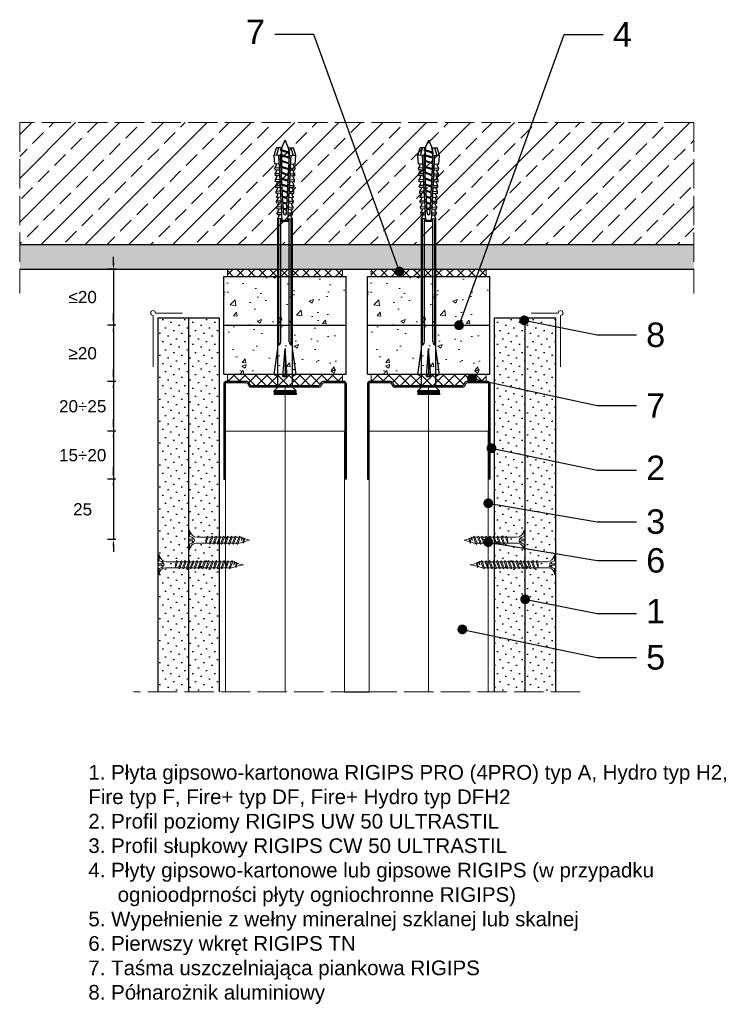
# Model space of a CAD drawing. Header units: millimetres. Extents: x 2139 to 3389, y 705 to 1108.
# Tile 1 of 3: x 2139 to 2430, y 705 to 1108. Entities that reach past the tile are written whole.
import ezdxf
from ezdxf import colors
from ezdxf.entities.mleader import LeaderData, LeaderLine
from ezdxf.math import Vec2, Vec3

# ---------------------------------------------------------------- set-up
doc = ezdxf.new("R2010")
doc.units = ezdxf.units.MM
doc.linetypes.add('ACAD_ISO02W100', pattern=[15, 12, -3])
for name, color, linetype, lineweight in [('_ISOVER WELNA', 7, 'BATTING', 9), ('_RIGIPS AKCESORIA', 7, 'Continuous', 18), ('_RIGIPS G-K', 7, 'Continuous', 25), ('_RIGIPS PROFIL', 7, 'Continuous', 18), ('KRESKOWANIE', 7, 'Continuous', 9), ('OPISY', 7, 'Continuous', 9), ('PRZERYWANA', 7, 'ACAD_ISO02W100', 9), ('WYMIARY', 7, 'Continuous', 25)]:
    doc.layers.add(name, color=color, linetype=linetype, lineweight=lineweight)
doc.styles.get("Standard").update_dxf_attribs({"font": 'arial.ttf'})
doc.linetypes.add('BATTING', pattern='A,0.00254,-2.54,[134,ltypeshp.shx,S=2.54,R=0,X=-2.54,Y=0],-5.08,[134,ltypeshp.shx,S=2.54,R=180,X=2.54,Y=0],-2.54', length=10.16254)
doc.dimstyles.new('ISO-25', dxfattribs={"dimtxt": 5, "dimasz": 2.5, "dimexe": 2.5, "dimexo": 0.625, "dimtad": 1, "dimtxsty": 'Standard', "dimcen": 2.5, "dimadec": 0, "dimazin": 0, "dimtfac": 1, "dimtmove": 0, "dimatfit": 3, "dimfxl": 1, "dimfxlon": 1, "dimarcsym": 0})
pattern_1 = [(225, (-30.9, -26), (1.122532, -3.367596), [0, -3.175])]
pattern_2 = [(225, (30.9, -26), (1.122532, -3.367596), [0, -3.175])]
pattern_3 = [(50, (-29.4, -4e-12), (18.21847, -1.59391), [1.905, -20.955]), (355, (-29.4, -4e-12), (-3.52434, 19.10568), [1.524, -16.76406]), (100.45144, (-27.882, -0.133), (14.69412, 17.51178), [1.619, -17.80902]), (46.1842, (-29.4, 5.08), (27.1079, -4.20423), [2.8575, -31.4325]), (96.6356, (-27.14, 4.73), (23.7404, 24.7426), [2.4285, -26.71356]), (351.1842, (-29.4, 5.08), (23.7404, 24.7426), [2.286, -25.14597]), (21, (-26.86, 3.81), (15.16144, -10.22652), [1.905, -20.955]), (326, (-26.86, 3.81), (6.1802, 18.4188), [1.524, -16.764]), (71.45144, (-25.597, 2.958), (21.34164, 8.19228), [1.619, -17.809]), (37.5, (-29.4, -4e-12), (0.30886, 8.455504), [0, -16.5608, 0, -17.018, 0, -16.8275]), (7.5, (-29.4, -4e-12), (6.681966, 10.018057), [0, -9.7028, 0, -16.1798, 0, -6.4135]), (327.5, (-35.064, -4e-12), (13.55906, -0.572874), [0, -6.35, 0, -19.812, 0, -26.289]), (317.5, (-37.604, -4e-12), (14.81292, 2.54265), [0, -8.255, 0, -13.1572, 0, -18.669])]
pattern_4 = [(50, (29.4, -4e-12), (18.21847, -1.59391), [1.905, -20.955]), (355, (29.4, -4e-12), (-3.52434, 19.10568), [1.524, -16.76406]), (100.45144, (30.918, -0.133), (14.69412, 17.51178), [1.619, -17.80902]), (46.1842, (29.4, 5.08), (27.1079, -4.20423), [2.8575, -31.4325]), (96.6356, (31.66, 4.73), (23.7404, 24.7426), [2.4285, -26.71356]), (351.1842, (29.4, 5.08), (23.7404, 24.7426), [2.286, -25.14597]), (21, (31.94, 3.81), (15.16144, -10.22652), [1.905, -20.955]), (326, (31.94, 3.81), (6.1802, 18.4188), [1.524, -16.764]), (71.45144, (33.203, 2.958), (21.34164, 8.19228), [1.619, -17.809]), (37.5, (29.4, -4e-12), (0.30886, 8.455504), [0, -16.5608, 0, -17.018, 0, -16.8275]), (7.5, (29.4, -4e-12), (6.681966, 10.018057), [0, -9.7028, 0, -16.1798, 0, -6.4135]), (327.5, (23.736, -4e-12), (13.55906, -0.572874), [0, -6.35, 0, -19.812, 0, -26.289]), (317.5, (21.196, -4e-12), (14.81292, 2.54265), [0, -8.255, 0, -13.1572, 0, -18.669])]

# ---------------------------------------------------------------- blocks, each defined once
blk = doc.blocks.new('TN 25')
at = {"layer": '_RIGIPS AKCESORIA'}
for p, q in [((0, -0.84), (0, 7.16)), ((0, 7.16), (0.46, 7.16)), ((0.46, 4.78), (0, 4.78)), ((0.46, 7.16), (0.46, 4.78)), ((1.77, 3.5), (1.77, 4.2)), ((3.02, 4.46), (8.47, 4.46)), ((7.12, 4.46), (7.12, 3.18)), ((8.03, 2.01), (7.12, 4.46)), ((8.47, 4.46), (8.79, 5)), ((9.61, 1.51), (8.47, 4.46)), ((8.79, 5), (9.93, 2.01)), ((9, 4.46), (10.1, 4.46)), ((10.1, 4.46), (10.41, 5)), ((11.23, 1.51), (10.1, 4.46)), ((10.41, 5), (11.56, 2.01)), ((10.62, 4.46), (11.67, 4.46)), ((11.67, 4.46), (11.99, 5)), ((12.81, 1.51), (11.67, 4.46)), ((11.99, 5), (13.14, 2.01)), ((12.2, 4.46), (13.21, 4.46)), ((13.21, 4.46), (13.52, 5)), ((14.34, 1.51), (13.21, 4.46)), ((13.52, 5), (14.67, 2.01)), ((13.73, 4.46), (14.8, 4.46)), ((14.8, 4.46), (15.12, 5)), ((15.94, 1.51), (14.8, 4.46)), ((15.12, 5), (16.26, 2.01)), ((15.33, 4.46), (16.42, 4.46)), ((16.42, 4.46), (16.73, 5)), ((17.55, 1.51), (16.42, 4.46)), ((16.73, 5), (17.88, 2.01)), ((16.94, 4.46), (17.99, 4.46)), ((17.99, 4.46), (18.31, 5)), ((19.13, 1.51), (17.99, 4.46)), ((18.31, 5), (19.45, 2.01)), ((18.52, 4.46), (19.68, 4.46)), ((19.68, 4.46), (20, 5)), ((20.82, 1.51), (19.68, 4.46)), ((20, 5), (21.14, 2.01)), ((20.21, 4.46), (20.7, 4.46)), ((20.7, 4.46), (22.28, 3.98)), ((22.28, 3.98), (22.56, 4.37)), ((22.56, 4.37), (23.03, 2.71)), ((0, 3.5), (1.77, 3.5)), ((0, 2.83), (1.77, 2.83)), ((0.46, 1.64), (0, 1.64)), ((0.46, -0.84), (0.46, 1.64)), ((1.77, 2.83), (1.77, 2.18)), ((7.49, 2.01), (3.55, 2.01)), ((7.12, 3.18), (7.65, 1.53)), ((7.65, 1.53), (8.03, 2.01)), ((9.41, 2.01), (8.03, 2.01)), ((9.93, 2.01), (9.61, 1.51)), ((11.04, 2.01), (9.93, 2.01)), ((11.56, 2.01), (11.23, 1.51)), ((12.61, 2.01), (11.56, 2.01)), ((13.14, 2.01), (12.81, 1.51)), ((14.15, 2.01), (13.14, 2.01)), ((14.67, 2.01), (14.34, 1.51)), ((15.74, 2.01), (14.67, 2.01)), ((16.26, 2.01), (15.94, 1.51)), ((17.36, 2.01), (16.26, 2.01)), ((17.88, 2.01), (17.55, 1.51)), ((18.93, 2.01), (17.88, 2.01)), ((19.45, 2.01), (19.13, 1.51)), ((19.45, 2.01), (20.62, 2.01)), ((21.14, 2.01), (20.82, 1.51)), ((21.14, 2.01), (21.81, 2.12)), ((21.85, 1.83), (21.67, 3.28)), ((21.67, 3.28), (22.14, 2.4)), ((22.14, 2.4), (21.85, 1.83)), ((22.7, 2.36), (22.14, 2.4)), ((22.7, 2.36), (22.28, 3.98)), ((23.03, 2.71), (22.7, 2.36)), ((22.71, 3.85), (25, 3.24)), ((25, 3.24), (23.03, 2.71)), ((0, -0.84), (0.46, -0.84))]:
    blk.add_line(p, q, dxfattribs=at)
for centre, major_axis, ratio, start_param, end_param in [((3.09, 7.67), (0.17, 3.2), 0.826134, 1.773653, 3.180586), ((-0.04, 0.9), (0, 3.93), 0.848176, -0.720942, -0.151112), ((3.37, -1.57), (0.28, 3.57), 0.832181, 0.035984, 1.430787), ((-2.73, 15.91), (0, 14.76), 0.848176, 3.399396, 3.475072), ((0.59, 4.62), (0, 2.81), 0.848176, 3.475072, 3.862535), ((1.66, 3.18), (0, 0.895), 0.848176, -1.552777, -0.720942), ((1.66, 3.18), (0, 0.895), 0.848176, 3.862535, 4.730408)]:
    blk.add_ellipse(centre, major_axis=major_axis, ratio=ratio, start_param=start_param, end_param=end_param, dxfattribs=at)
blk = doc.blocks.new('UW 50 ULTRASTIL')
h = blk.add_hatch()
h.set_pattern_fill('ANSI31', color=256, scale=0.5, style=0)
h.paths.add_polyline_path([(-104.51, 0.56), (-104.18, 1.24, -0.286951), (-103.29, 1.8), (-82.41, 1.8), (-76.29, 1.8, -0.286951), (-75.39, 1.24), (-75.06, 0.56, 0.286951), (-74.16, 0), (-65.59, 0, 0.414214), (-64.79, 0.8), (-64.79, 40), (-65.34, 40), (-65.34, 0.8, -0.414214), (-65.59, 0.55), (-73.82, 0.55, -0.286951), (-74.72, 1.11), (-75.05, 1.79, 0.286951), (-75.94, 2.35), (-103.63, 2.35, 0.286951), (-104.53, 1.79), (-104.86, 1.11, -0.286951), (-105.76, 0.55), (-113.99, 0.55, -0.414214), (-114.24, 0.8), (-114.24, 40), (-114.79, 40), (-114.79, 0.8, 0.414214), (-113.99, 0), (-105.41, 0, 0.286951)])
for p, q in [((-114.79, 0.8), (-114.79, 40)), ((-114.79, 40), (-114.24, 40)), ((-114.24, 0.8), (-114.24, 40)), ((-65.34, 0.8), (-65.34, 40)), ((-64.79, 40), (-65.34, 40)), ((-64.79, 0.8), (-64.79, 40)), ((-113.99, 0.55), (-105.76, 0.55)), ((-113.99, 0), (-105.41, 0)), ((-104.86, 1.11), (-104.53, 1.79)), ((-104.51, 0.56), (-104.18, 1.24)), ((-103.63, 2.35), (-75.94, 2.35)), ((-103.29, 1.8), (-76.29, 1.8)), ((-75.06, 0.56), (-75.39, 1.24)), ((-74.72, 1.11), (-75.05, 1.79)), ((-74.16, 0), (-65.59, 0)), ((-73.82, 0.55), (-65.59, 0.55))]:
    blk.add_line(p, q)
for centre, radius, start, end in [((-113.99, 0.8), 0.8, 180, 270), ((-113.99, 0.8), 0.25, 180, 270), ((-105.76, 1.55), 1, 270, 334.0435), ((-105.41, 1), 1, 270, 334.0435), ((-103.63, 1.35), 1, 90, 154.0435), ((-103.29, 0.8), 1, 90, 154.0435), ((-76.29, 0.8), 1, 25.9565, 90), ((-75.94, 1.35), 1, 25.9565, 90), ((-74.16, 1), 1, 205.9565, 270), ((-73.82, 1.55), 1, 205.9565, 270), ((-65.59, 0.8), 0.8, 270, 0), ((-65.59, 0.8), 0.25, 270, 0)]:
    blk.add_arc(centre, radius, start, end)
blk = doc.blocks.new('TN 35')
at = {"layer": '_RIGIPS AKCESORIA'}
for p, q in [((0, -0.84), (0, 7.16)), ((0, 7.16), (0.46, 7.16)), ((0.46, 4.78), (0, 4.78)), ((0.46, 7.16), (0.46, 4.78)), ((1.77, 3.5), (1.77, 4.2)), ((3.02, 4.46), (8.47, 4.46)), ((7.12, 4.46), (7.12, 3.18)), ((8.03, 2.01), (7.12, 4.46)), ((8.47, 4.46), (8.79, 5)), ((9.61, 1.51), (8.47, 4.46)), ((8.79, 5), (9.93, 2.01)), ((9, 4.46), (10.1, 4.46)), ((10.1, 4.46), (10.41, 5)), ((11.23, 1.51), (10.1, 4.46)), ((10.41, 5), (11.56, 2.01)), ((10.62, 4.46), (11.67, 4.46)), ((11.67, 4.46), (11.99, 5)), ((12.81, 1.51), (11.67, 4.46)), ((11.99, 5), (13.14, 2.01)), ((12.2, 4.46), (13.21, 4.46)), ((13.21, 4.46), (13.52, 5)), ((14.34, 1.51), (13.21, 4.46)), ((13.52, 5), (14.67, 2.01)), ((13.73, 4.46), (14.8, 4.46)), ((14.8, 4.46), (15.12, 5)), ((15.94, 1.51), (14.8, 4.46)), ((15.12, 5), (16.26, 2.01)), ((15.33, 4.46), (16.42, 4.46)), ((16.42, 4.46), (16.73, 5)), ((17.55, 1.51), (16.42, 4.46)), ((16.73, 5), (17.88, 2.01)), ((16.94, 4.46), (17.99, 4.46)), ((17.99, 4.46), (18.31, 5)), ((19.13, 1.51), (17.99, 4.46)), ((18.31, 5), (19.45, 2.01)), ((18.52, 4.46), (19.57, 4.46)), ((19.57, 4.46), (19.88, 5)), ((20.7, 1.51), (19.57, 4.46)), ((19.88, 5), (21.03, 2.01)), ((20.09, 4.46), (21.14, 4.46)), ((21.14, 4.46), (21.46, 5)), ((22.28, 1.51), (21.14, 4.46)), ((21.46, 5), (22.6, 2.01)), ((21.67, 4.46), (22.72, 4.46)), ((22.72, 4.46), (23.03, 5)), ((23.85, 1.51), (22.72, 4.46)), ((23.03, 5), (24.18, 2.01)), ((23.24, 4.46), (24.29, 4.46)), ((24.29, 4.46), (24.61, 5)), ((25.43, 1.51), (24.29, 4.46)), ((24.61, 5), (25.75, 2.01)), ((24.81, 4.46), (25.87, 4.46)), ((25.87, 4.46), (26.18, 5)), ((27, 1.51), (25.87, 4.46)), ((26.18, 5), (27.33, 2.01)), ((26.39, 4.46), (27.44, 4.46)), ((27.44, 4.46), (27.76, 5)), ((28.58, 1.51), (27.44, 4.46)), ((27.76, 5), (28.9, 2.01)), ((27.96, 4.46), (29.13, 4.46)), ((29.13, 4.46), (29.45, 5)), ((30.27, 1.51), (29.13, 4.46)), ((29.45, 5), (30.59, 2.01)), ((29.65, 4.46), (30.15, 4.46)), ((30.15, 4.46), (31.73, 3.98)), ((31.73, 3.98), (32.01, 4.37)), ((32.01, 4.37), (32.48, 2.71)), ((0, 3.5), (1.77, 3.5)), ((0, 2.83), (1.77, 2.83)), ((0.46, 1.64), (0, 1.64)), ((0.46, -0.84), (0.46, 1.64)), ((1.77, 2.83), (1.77, 2.18)), ((7.49, 2.01), (3.55, 2.01)), ((7.12, 3.18), (7.65, 1.53)), ((7.65, 1.53), (8.03, 2.01)), ((9.41, 2.01), (8.03, 2.01)), ((9.93, 2.01), (9.61, 1.51)), ((11.04, 2.01), (9.93, 2.01)), ((11.56, 2.01), (11.23, 1.51)), ((12.61, 2.01), (11.56, 2.01)), ((13.14, 2.01), (12.81, 1.51)), ((14.15, 2.01), (13.14, 2.01)), ((14.67, 2.01), (14.34, 1.51)), ((15.74, 2.01), (14.67, 2.01)), ((16.26, 2.01), (15.94, 1.51)), ((17.36, 2.01), (16.26, 2.01)), ((17.88, 2.01), (17.55, 1.51)), ((18.93, 2.01), (17.84, 2.01)), ((19.45, 2.01), (19.13, 1.51)), ((20.51, 2.01), (19.41, 2.01)), ((21.03, 2.01), (20.7, 1.51)), ((22.08, 2.01), (20.99, 2.01)), ((22.6, 2.01), (22.28, 1.51)), ((23.66, 2.01), (22.56, 2.01)), ((24.18, 2.01), (23.85, 1.51)), ((25.23, 2.01), (24.14, 2.01)), ((25.75, 2.01), (25.43, 1.51)), ((26.81, 2.01), (25.71, 2.01)), ((27.33, 2.01), (27, 1.51)), ((28.38, 2.01), (27.33, 2.01)), ((28.9, 2.01), (28.58, 1.51)), ((28.9, 2.01), (30.07, 2.01)), ((30.59, 2.01), (30.27, 1.51)), ((30.59, 2.01), (31.26, 2.12)), ((31.3, 1.83), (31.12, 3.28)), ((31.12, 3.28), (31.59, 2.4)), ((31.59, 2.4), (31.3, 1.83)), ((32.15, 2.36), (31.59, 2.4)), ((32.15, 2.36), (31.73, 3.98)), ((32.48, 2.71), (32.15, 2.36)), ((32.16, 3.85), (35, 3.24)), ((35, 3.24), (32.48, 2.71)), ((0, -0.84), (0.46, -0.84))]:
    blk.add_line(p, q, dxfattribs=at)
for centre, major_axis, ratio, start_param, end_param in [((3.09, 7.67), (0.17, 3.2), 0.826134, 1.773653, 3.180586), ((-0.04, 0.9), (0, 3.93), 0.848176, -0.720942, -0.151112), ((3.37, -1.57), (0.28, 3.57), 0.832181, 0.035984, 1.430787), ((-2.73, 15.91), (0, 14.76), 0.848176, 3.399396, 3.475072), ((0.59, 4.62), (0, 2.81), 0.848176, 3.475072, 3.862535), ((1.66, 3.18), (0, 0.895), 0.848176, -1.552777, -0.720942), ((1.66, 3.18), (0, 0.895), 0.848176, 3.862535, 4.730408)]:
    blk.add_ellipse(centre, major_axis=major_axis, ratio=ratio, start_param=start_param, end_param=end_param, dxfattribs=at)
blk = doc.blocks.new('kolek rozprezny komplet 100')
for p, q in [((350.66, 165.93), (350.76, 167.83)), ((353.15, 165.8), (350.66, 165.93)), ((353.75, 167.67), (350.71, 166.88)), ((353.81, 168.77), (350.76, 167.83)), ((351.53, 165.88), (352.53, 165.88)), ((352.53, 165.88), (351.53, 162.88)), ((352.53, 165.88), (351.93, 162.88)), ((352.93, 165.88), (351.93, 162.88)), ((352.53, 165.88), (352.9, 166.38)), ((352.93, 165.88), (352.9, 166.38)), ((352.93, 165.88), (354.53, 165.88)), ((354.53, 165.88), (353.53, 162.88)), ((353.68, 166.27), (353.81, 168.77)), ((377.24, 165.04), (353.68, 166.27)), ((380.47, 165.47), (353.71, 166.87)), ((357.41, 168.58), (353.81, 168.77)), ((354.53, 165.88), (353.93, 162.88)), ((354.93, 165.88), (353.93, 162.88)), ((354.53, 165.88), (354.78, 166.21)), ((354.93, 165.88), (354.91, 166.21)), ((354.93, 165.88), (356.93, 165.88)), ((356.93, 165.88), (355.93, 162.88)), ((356.93, 165.88), (356.33, 162.88)), ((357.33, 165.88), (356.33, 162.88)), ((356.93, 165.88), (357.09, 166.09)), ((357.31, 166.68), (357.41, 168.58)), ((357.33, 165.88), (357.32, 166.08)), ((357.33, 165.88), (359.33, 165.88)), ((357.67, 166.06), (357.71, 166.66)), ((359, 168.5), (357.82, 167.89)), ((359.33, 165.88), (358.33, 162.88)), ((358.47, 166.02), (358.5, 166.62)), ((359.33, 165.88), (358.73, 162.88)), ((359.73, 165.88), (358.73, 162.88)), ((358.9, 166.6), (359, 168.5)), ((359.8, 168.45), (359, 168.5)), ((359.33, 165.88), (359.4, 165.97)), ((359.7, 166.56), (359.8, 168.45)), ((359.73, 165.88), (359.73, 165.95)), ((359.73, 165.88), (361.24, 165.88)), ((360.07, 165.94), (360.1, 166.54)), ((361.4, 168.37), (360.22, 167.77)), ((361.72, 165.85), (360.73, 162.88)), ((360.87, 165.89), (360.9, 166.49)), ((361.73, 165.85), (361.13, 162.88)), ((362.12, 165.83), (361.13, 162.88)), ((361.3, 166.47), (361.4, 168.37)), ((362.2, 168.33), (361.4, 168.37)), ((362.1, 166.43), (362.2, 168.33)), ((362.47, 165.81), (362.5, 166.41)), ((363.8, 168.24), (362.61, 167.64)), ((364.08, 165.73), (363.17, 162.98)), ((363.27, 165.77), (363.3, 166.37)), ((364.1, 165.73), (363.56, 163)), ((364.48, 165.71), (363.57, 163)), ((363.7, 166.35), (363.8, 168.24)), ((364.6, 168.2), (363.8, 168.24)), ((364.5, 166.31), (364.6, 168.2)), ((364.86, 165.69), (364.9, 166.28)), ((366.19, 168.12), (365.01, 167.52)), ((366.44, 165.6), (365.61, 163.1)), ((365.66, 165.64), (365.69, 166.24)), ((366.48, 165.6), (365.98, 163.12)), ((366.84, 165.58), (366.02, 163.13)), ((366.09, 166.22), (366.19, 168.12)), ((366.99, 168.08), (366.19, 168.12)), ((366.89, 166.18), (366.99, 168.08)), ((367.26, 165.56), (367.29, 166.16)), ((368.59, 167.99), (367.41, 167.39)), ((368.8, 165.48), (368.05, 163.23)), ((368.06, 165.52), (368.09, 166.12)), ((368.85, 165.48), (368.41, 163.25)), ((369.19, 165.46), (368.46, 163.25)), ((368.49, 166.1), (368.59, 167.99)), ((369.39, 167.95), (368.59, 167.99)), ((369.29, 166.05), (369.39, 167.95)), ((369.66, 165.43), (369.69, 166.03)), ((370.99, 167.87), (369.8, 167.26)), ((370.46, 165.39), (370.49, 165.99)), ((371.16, 165.36), (370.49, 163.36)), ((371.23, 165.35), (370.83, 163.38)), ((370.89, 165.97), (370.99, 167.87)), ((371.55, 165.33), (370.9, 163.38)), ((372.59, 167.78), (371.4, 167.18)), ((372.05, 165.31), (372.09, 165.91)), ((372.49, 165.89), (372.59, 167.78)), ((373.38, 167.74), (372.59, 167.78)), ((372.85, 165.27), (372.89, 165.87)), ((373.52, 165.23), (372.94, 163.49)), ((373.6, 165.23), (373.26, 163.51)), ((373.28, 165.84), (373.38, 167.74)), ((373.91, 165.21), (373.34, 163.51)), ((374.98, 167.66), (373.8, 167.06)), ((374.45, 165.18), (374.48, 165.78)), ((374.88, 165.76), (374.98, 167.66)), ((375.78, 167.62), (374.98, 167.66)), ((375.25, 165.14), (375.28, 165.74)), ((375.68, 165.72), (375.78, 167.62)), ((377.38, 167.53), (376.2, 166.93)), ((377.28, 165.64), (377.38, 167.53)), ((378.18, 167.49), (377.38, 167.53)), ((378.08, 165.59), (378.18, 167.49)), ((379.78, 167.41), (378.59, 166.8)), ((379.68, 165.51), (379.78, 167.41)), ((430.17, 166.07), (379.71, 166.07)), ((431.37, 166.87), (379.75, 166.87)), ((448.67, 167.37), (379.77, 167.37)), ((380.47, 166.07), (380.47, 162.67)), ((380.67, 166.07), (380.67, 162.67)), ((380.87, 166.07), (380.87, 162.67)), ((443.47, 168.87), (432.8, 167.37)), ((444.34, 165.28), (432.8, 164.37)), ((443.47, 167.37), (443.47, 168.87)), ((443.47, 168.87), (444.34, 167.37)), ((444.34, 165.28), (443.47, 164.37)), ((444.34, 163.45), (444.34, 165.28)), ((450.17, 168.87), (448.67, 167.37)), ((448.67, 167.37), (448.67, 161.37)), ((450.17, 168.87), (450.17, 159.87)), ((450.67, 168.87), (450.17, 168.87)), ((450.67, 168.87), (450.67, 159.87)), ((450.67, 168.27), (451.17, 168.87)), ((451.17, 168.87), (451.67, 168.87)), ((451.17, 168.87), (451.17, 159.87)), ((451.67, 168.87), (451.67, 159.87)), ((353.15, 162.94), (350.66, 162.81)), ((350.66, 162.81), (350.76, 160.91)), ((353.75, 161.07), (350.71, 161.86)), ((351.53, 162.88), (351.57, 162.38)), ((351.57, 162.38), (351.93, 162.88)), ((351.93, 162.88), (353.53, 162.88)), ((353.53, 162.88), (353.56, 162.47)), ((353.64, 162.48), (353.93, 162.88)), ((377.24, 163.7), (353.68, 162.46)), ((353.68, 162.46), (353.81, 159.97)), ((380.47, 163.27), (353.71, 161.87)), ((353.93, 162.88), (355.93, 162.88)), ((355.93, 162.88), (355.95, 162.6)), ((356.14, 162.61), (356.33, 162.88)), ((356.33, 162.88), (358.33, 162.88)), ((357.31, 162.05), (357.41, 160.16)), ((357.67, 162.67), (357.71, 162.07)), ((358.33, 162.88), (358.34, 162.72)), ((358.47, 162.72), (358.5, 162.12)), ((358.63, 162.74), (358.73, 162.88)), ((358.73, 162.88), (360.73, 162.88)), ((358.9, 162.14), (359, 160.24)), ((359.7, 162.18), (359.8, 160.28)), ((360.07, 162.8), (360.1, 162.2)), ((360.73, 162.88), (360.73, 162.85)), ((360.87, 162.84), (360.9, 162.24)), ((361.13, 162.88), (361.24, 162.88)), ((361.13, 162.87), (361.13, 162.88)), ((361.3, 162.26), (361.4, 160.37)), ((362.1, 162.3), (362.2, 160.41)), ((362.47, 162.93), (362.5, 162.33)), ((363.27, 162.97), (363.3, 162.37)), ((363.7, 162.39), (363.8, 160.49)), ((364.5, 162.43), (364.6, 160.53)), ((364.86, 163.05), (364.9, 162.45)), ((366.19, 160.62), (365.01, 161.22)), ((365.66, 163.09), (365.69, 162.49)), ((366.09, 162.51), (366.19, 160.62)), ((366.89, 162.56), (366.99, 160.66)), ((367.26, 163.18), (367.29, 162.58)), ((368.59, 160.74), (367.41, 161.35)), ((368.06, 163.22), (368.09, 162.62)), ((368.49, 162.64), (368.59, 160.74)), ((369.29, 162.68), (369.39, 160.78)), ((369.66, 163.3), (369.69, 162.7)), ((370.99, 160.87), (369.8, 161.47)), ((370.46, 163.34), (370.49, 162.74)), ((370.89, 162.77), (370.99, 160.87)), ((372.59, 160.95), (371.4, 161.55)), ((372.05, 163.43), (372.09, 162.83)), ((372.49, 162.85), (372.59, 160.95)), ((372.85, 163.47), (372.89, 162.87)), ((373.28, 162.89), (373.38, 160.99)), ((374.98, 161.08), (373.8, 161.68)), ((374.45, 163.55), (374.48, 162.95)), ((374.88, 162.97), (374.98, 161.08)), ((375.25, 163.59), (375.28, 163)), ((375.88, 165.11), (375.38, 163.62)), ((375.98, 165.1), (375.68, 163.63)), ((375.68, 163.02), (375.78, 161.12)), ((376.27, 165.09), (375.79, 163.64)), ((377.38, 161.2), (376.2, 161.81)), ((377.28, 163.1), (377.38, 161.2)), ((378.18, 161.24), (377.38, 161.2)), ((378.08, 164.5), (377.86, 163.87)), ((378.08, 163.14), (378.18, 161.24)), ((379.78, 161.33), (378.59, 161.93)), ((379.68, 163.23), (379.78, 161.33)), ((430.17, 162.67), (379.71, 162.67)), ((431.37, 161.87), (379.75, 161.87)), ((448.67, 161.37), (379.77, 161.37)), ((432.8, 164.37), (443.47, 164.37)), ((444.34, 163.45), (432.8, 164.37)), ((443.47, 159.87), (432.8, 161.37)), ((444.34, 163.45), (443.47, 164.37)), ((443.47, 161.37), (443.47, 159.87)), ((443.47, 159.87), (444.34, 161.37)), ((450.17, 159.87), (448.67, 161.37)), ((353.81, 159.97), (350.76, 160.91)), ((357.41, 160.16), (353.81, 159.97)), ((359, 160.24), (357.82, 160.84)), ((359.8, 160.28), (359, 160.24)), ((361.4, 160.37), (360.22, 160.97)), ((362.2, 160.41), (361.4, 160.37)), ((363.8, 160.49), (362.61, 161.09)), ((364.6, 160.53), (363.8, 160.49)), ((366.99, 160.66), (366.19, 160.62)), ((369.39, 160.78), (368.59, 160.74)), ((373.38, 160.99), (372.59, 160.95)), ((375.78, 161.12), (374.98, 161.08)), ((450.67, 159.87), (450.17, 159.87)), ((450.67, 160.47), (451.17, 159.87)), ((451.17, 159.87), (451.67, 159.87))]:
    blk.add_line(p, q)
for centre, radius, start, end in [((353.27, 155.16), 10.85, 99.2038, 121.9083), ((353.65, 165.77), 0.5, 87, 177), ((357.68, 168.16), 0.3, 177, 297), ((360.08, 168.03), 0.3, 177, 297), ((362.48, 167.91), 0.3, 177, 297), ((364.87, 167.78), 0.3, 177, 297), ((367.27, 167.66), 0.3, 177, 297), ((369.67, 167.53), 0.3, 177, 297), ((371.27, 167.45), 0.3, 177, 297), ((373.66, 167.32), 0.3, 177, 297), ((376.06, 167.2), 0.3, 177, 297), ((378.46, 167.07), 0.3, 177, 297), ((422.67, 165.87), 1, 90, 168.463), ((430.17, 167.37), 1.3, 270, 0), ((353.27, 173.59), 10.85, 238.0917, 260.7962), ((353.65, 162.96), 0.5, 183, 273), ((364.87, 160.95), 0.3, 63, 183), ((367.27, 161.08), 0.3, 63, 183), ((369.67, 161.2), 0.3, 63, 183), ((371.27, 161.29), 0.3, 63, 183), ((373.66, 161.41), 0.3, 63, 183), ((376.06, 161.54), 0.3, 63, 183), ((377.41, 164.38), 0.682, 255.8604, 104.1386), ((378.46, 161.66), 0.3, 63, 183), ((422.67, 162.87), 1, 191.537, 270), ((430.17, 161.37), 1.3, 0, 90), ((357.68, 160.58), 0.3, 63, 183), ((360.08, 160.7), 0.3, 63, 183), ((362.48, 160.83), 0.3, 63, 183)]:
    blk.add_arc(centre, radius, start, end)
blk = doc.blocks.new('polnaroznik')
at = {"layer": '_RIGIPS AKCESORIA'}
for p, q in [((429.5, 44.15), (429.5, 55.15)), ((430.5, 56.15), (451.5, 56.15))]:
    blk.add_line(p, q, dxfattribs=at)
blk.add_arc((429.5, 56.15), 1, 0, 270, dxfattribs=at)
blk = doc.blocks.new('*D17')
at = {"layer": 'Defpoints', "color": 0, "transparency": 16777216}
for p in [(2223.57, 939.67), (2177.17, 920.07), (2222.97, 920.07)]:
    blk.add_point(p, dxfattribs=at)
at = {"layer": 'WYMIARY', "color": 0, "lineweight": -2, "transparency": 16777216}
for p, q in [((2177.17, 942.17), (2177.17, 944.67)), ((2178.17, 939.67), (2174.67, 939.67)), ((2177.17, 939.67), (2177.17, 920.07)), ((2178.17, 920.07), (2174.67, 920.07)), ((2177.17, 917.57), (2177.17, 915.07))]:
    blk.add_line(p, q, dxfattribs=at)
at = {"layer": 'WYMIARY', "color": 0, "transparency": 16777216}
for points in [[(2176.75, 942.17), (2177.58, 942.17), (2177.17, 939.67)], [(2176.75, 917.57), (2177.58, 917.57), (2177.17, 920.07)]]:
    blk.add_solid(points, dxfattribs=at)
at = {"layer": 'WYMIARY', "color": 0, "transparency": 16777216, "insert": (2164.56, 929.87), "char_height": 5, "attachment_point": 5}
blk.add_mtext('15÷20', dxfattribs=at)
blk = doc.blocks.new('*D18')
at = {"layer": 'Defpoints', "color": 0, "transparency": 16777216}
for p in [(2222.97, 920.07), (2177.15, 895.33), (2222.25, 895.33)]:
    blk.add_point(p, dxfattribs=at)
at = {"layer": 'WYMIARY', "color": 0, "lineweight": -2, "transparency": 16777216}
for p, q in [((2177.15, 922.57), (2177.15, 925.07)), ((2178.15, 920.07), (2174.65, 920.07)), ((2177.15, 920.07), (2177.15, 895.33)), ((2178.15, 895.33), (2174.65, 895.33)), ((2177.15, 892.83), (2177.15, 890.33))]:
    blk.add_line(p, q, dxfattribs=at)
at = {"layer": 'WYMIARY', "color": 0, "transparency": 16777216}
for points in [[(2176.73, 922.57), (2177.57, 922.57), (2177.15, 920.07)], [(2176.73, 892.83), (2177.57, 892.83), (2177.15, 895.33)]]:
    blk.add_solid(points, dxfattribs=at)
at = {"layer": 'WYMIARY', "color": 0, "transparency": 16777216, "insert": (2164.54, 907.7), "char_height": 5, "attachment_point": 5}
blk.add_mtext('25', dxfattribs=at)
blk = doc.blocks.new('*D19')
at = {"layer": 'Defpoints', "color": 0, "transparency": 16777216}
for p in [(2223.57, 960.07), (2177.17, 939.67), (2222.97, 939.67)]:
    blk.add_point(p, dxfattribs=at)
at = {"layer": 'WYMIARY', "color": 0, "lineweight": -2, "transparency": 16777216}
for p, q in [((2177.17, 962.57), (2177.17, 965.07)), ((2178.17, 960.07), (2174.67, 960.07)), ((2177.17, 960.07), (2177.17, 939.67)), ((2178.17, 939.67), (2174.67, 939.67)), ((2177.17, 937.17), (2177.17, 934.67))]:
    blk.add_line(p, q, dxfattribs=at)
at = {"layer": 'WYMIARY', "color": 0, "transparency": 16777216}
for points in [[(2176.75, 962.57), (2177.58, 962.57), (2177.17, 960.07)], [(2176.75, 937.17), (2177.58, 937.17), (2177.17, 939.67)]]:
    blk.add_solid(points, dxfattribs=at)
at = {"layer": 'WYMIARY', "color": 0, "transparency": 16777216, "insert": (2164.56, 949.87), "char_height": 5, "attachment_point": 5}
blk.add_mtext('20÷25', dxfattribs=at)
blk = doc.blocks.new('*D20')
at = {"layer": 'Defpoints', "color": 0, "transparency": 16777216}
for p in [(2220.97, 983.07), (2177.17, 960.07), (2224.37, 960.07)]:
    blk.add_point(p, dxfattribs=at)
at = {"layer": 'WYMIARY', "color": 0, "lineweight": -2, "transparency": 16777216}
for p, q in [((2177.17, 985.57), (2177.17, 988.07)), ((2178.17, 983.07), (2174.67, 983.07)), ((2177.17, 983.07), (2177.17, 960.07)), ((2178.17, 960.07), (2174.67, 960.07)), ((2177.17, 957.57), (2177.17, 955.07))]:
    blk.add_line(p, q, dxfattribs=at)
at = {"layer": 'WYMIARY', "color": 0, "transparency": 16777216}
for points in [[(2176.75, 985.57), (2177.58, 985.57), (2177.17, 983.07)], [(2176.75, 957.57), (2177.58, 957.57), (2177.17, 960.07)]]:
    blk.add_solid(points, dxfattribs=at)
at = {"layer": 'WYMIARY', "color": 0, "transparency": 16777216, "insert": (2164.56, 971.57), "char_height": 5, "attachment_point": 5}
blk.add_mtext('≥20', dxfattribs=at)
blk = doc.blocks.new('*D21')
at = {"layer": 'Defpoints', "color": 0, "transparency": 16777216}
for p in [(2220.97, 1006.07), (2177.17, 983.07), (2222.97, 983.07)]:
    blk.add_point(p, dxfattribs=at)
at = {"layer": 'WYMIARY', "color": 0, "lineweight": -2, "transparency": 16777216}
for p, q in [((2177.17, 1008.57), (2177.17, 1011.07)), ((2178.17, 1006.07), (2174.67, 1006.07)), ((2177.17, 1006.07), (2177.17, 983.07)), ((2178.17, 983.07), (2174.67, 983.07)), ((2177.17, 980.57), (2177.17, 978.07))]:
    blk.add_line(p, q, dxfattribs=at)
at = {"layer": 'WYMIARY', "color": 0, "transparency": 16777216}
for points in [[(2176.75, 1008.57), (2177.58, 1008.57), (2177.17, 1006.07)], [(2176.75, 980.57), (2177.58, 980.57), (2177.17, 983.07)]]:
    blk.add_solid(points, dxfattribs=at)
at = {"layer": 'WYMIARY', "color": 0, "transparency": 16777216, "insert": (2164.56, 994.57), "char_height": 5, "attachment_point": 5}
blk.add_mtext('≤20', dxfattribs=at)
blk = doc.blocks.new('_Dot')
at = {"color": 0, "linetype": 'ByBlock', "lineweight": -2}
blk.add_line((-0.5, 0), (-1, 0), dxfattribs=at)
at = {"color": 0, "linetype": 'ByBlock', "const_width": 0.5}
blk.add_lwpolyline([(-0.25, 0, 1), (0.25, 0, 1)], format="xyb", close=True, dxfattribs=at)

msp = doc.modelspace()

# ---------------------------------------------------------------- hatches: boundary and pattern name
at = {"layer": '_RIGIPS G-K'}
h = msp.add_hatch(dxfattribs=at)
h.set_pattern_fill('DOTS', color=256, scale=2, angle=225, style=0)
h.set_pattern_definition(pattern_1)
h.paths.add_polyline_path([(2195.375, 833.068), (2207.875, 833.068), (2207.875, 986.068), (2195.375, 986.068)])
h = msp.add_hatch(dxfattribs=at)
h.set_pattern_fill('DOTS', color=256, scale=2, angle=225, style=0)
h.set_pattern_definition(pattern_1)
h.paths.add_polyline_path([(2207.875, 833.068), (2220.375, 833.068), (2220.375, 986.068), (2207.875, 986.068)])
h = msp.add_hatch(dxfattribs=at)
h.set_pattern_fill('DOTS', color=256, scale=2, angle=225, style=0)
h.set_pattern_definition(pattern_2)
h.paths.add_polyline_path([(2333.175, 833.068), (2345.675, 833.068), (2345.675, 986.068), (2333.175, 986.068)])
h = msp.add_hatch(dxfattribs=at)
h.set_pattern_fill('DOTS', color=256, scale=2, angle=225, style=0)
h.set_pattern_definition(pattern_2)
h.paths.add_polyline_path([(2345.675, 833.068), (2358.175, 833.068), (2358.175, 986.068), (2345.675, 986.068)])
at = {"layer": 'KRESKOWANIE'}
h = msp.add_hatch(dxfattribs=at)
h.set_pattern_fill('ANSI33', color=256, scale=2, angle=180, style=0)
h.paths.add_polyline_path([(2414.775, 1066.068), (2138.775, 1066.068), (2138.775, 1016.068), (2414.775, 1016.068)])
h = msp.add_hatch(dxfattribs=at)
h.set_pattern_fill('AR-SAND', color=256, scale=0.1, style=0)
h.set_pattern_definition([(37.5, (-326, -308.061), (-0.160003, 4.8941324), [0, -3.8608, 0, -4.318, 0, -4.1275]), (7.5, (-326, -308.061), (4.495233, 7.168251), [0, -2.0828, 0, -3.4798, 0, -1.3335]), (327.5, (-329.124, -308.061), (7.909924, 0.014372), [0, -1.27, 0, -4.572, 0, -5.969]), (317.5, (-329.124, -308.061), (7.635565, 2.229293), [0, -0.635, 0, -2.9972, 0, -3.429])])
h.paths.add_polyline_path([(2414.775, 1016.068), (2138.775, 1016.068), (2138.775, 1006.068), (2414.775, 1006.068)])
h = msp.add_hatch(dxfattribs=at)
h.set_pattern_fill('ANSI37', color=256, angle=270, style=0)
h.set_pattern_definition([(315, (-29.4, -311.061), (2.245064, 2.245064), []), (45, (-29.4, -311.061), (-2.245064, 2.245064), [])])
h.paths.add_polyline_path([(2270.975, 1006.068), (2223.775, 1006.068), (2223.775, 1003.068), (2270.975, 1003.068)])
h = msp.add_hatch(dxfattribs=at)
h.set_pattern_fill('ANSI37', color=256, angle=270, style=0)
h.set_pattern_definition([(315, (29.4, -311.061), (2.245064, 2.245064), []), (45, (29.4, -311.061), (-2.245064, 2.245064), [])])
h.paths.add_polyline_path([(2329.775, 1006.068), (2282.575, 1006.068), (2282.575, 1003.068), (2329.775, 1003.068)])
h = msp.add_hatch(dxfattribs=at)
h.set_pattern_fill('AR-CONC', color=256, scale=0.1, style=0)
h.set_pattern_definition(pattern_3)
h.paths.add_polyline_path([(2272.375, 1003.068), (2222.375, 1003.068), (2222.375, 983.068), (2272.375, 983.068)])
h = msp.add_hatch(dxfattribs=at)
h.set_pattern_fill('AR-CONC', color=256, scale=0.1, style=0)
h.set_pattern_definition(pattern_4)
h.paths.add_polyline_path([(2331.175, 1003.068), (2281.175, 1003.068), (2281.175, 983.068), (2331.175, 983.068)])
h = msp.add_hatch(dxfattribs=at)
h.set_pattern_fill('AR-CONC', color=256, scale=0.1, style=0)
h.set_pattern_definition(pattern_3)
h.paths.add_polyline_path([(2272.375, 983.068), (2222.375, 983.068), (2222.375, 963.068), (2272.375, 963.068)])
h = msp.add_hatch(dxfattribs=at)
h.set_pattern_fill('AR-CONC', color=256, scale=0.1, style=0)
h.set_pattern_definition(pattern_4)
h.paths.add_polyline_path([(2331.175, 983.068), (2281.175, 983.068), (2281.175, 963.068), (2331.175, 963.068)])
h = msp.add_hatch(dxfattribs=at)
h.set_pattern_fill('ANSI37', color=256, angle=270, style=0)
h.set_pattern_definition([(315, (3872.1498, 2397.1966), (2.245064, 2.245064), []), (45, (3872.1498, 2397.1966), (-2.245064, 2.245064), [])])
h.paths.add_polyline_path([(2223.775, 960.068), (2231.75, 960.068, -0.2869508), (2232.649, 959.505), (2232.977, 958.83, 0.2869508), (2233.877, 958.268), (2260.873, 958.268, 0.2869508), (2261.772, 958.83), (2262.101, 959.505, -0.2869508), (2263, 960.068), (2270.975, 960.068), (2270.975, 963.068), (2223.775, 963.068)])
h = msp.add_hatch(dxfattribs=at)
h.set_pattern_fill('ANSI37', color=256, angle=270, style=0)
h.set_pattern_definition([(315, (3930.9498, 2397.1966), (2.245064, 2.245064), []), (45, (3930.9498, 2397.1966), (-2.245064, 2.245064), [])])
h.paths.add_polyline_path([(2282.575, 960.068), (2290.55, 960.068, -0.2869508), (2291.449, 959.505), (2291.777, 958.83, 0.2869508), (2292.677, 958.268), (2319.673, 958.268, 0.2869508), (2320.572, 958.83), (2320.901, 959.505, -0.2869508), (2321.8, 960.068), (2329.775, 960.068), (2329.775, 963.068), (2282.575, 963.068)])

# ---------------------------------------------------------------- linework, layer by layer
for p, q in [((2138.775, 1016.068), (2414.775, 1016.068)), ((2138.775, 1006.068), (2414.775, 1006.068))]:
    msp.add_line(p, q)
at = {"layer": '_ISOVER WELNA', "ltscale": 2.4}
for p, q in [((2247.375, 833.068), (2247.375, 957.718)), ((2306.175, 833.068), (2306.175, 957.718))]:
    msp.add_line(p, q, dxfattribs=at)
at = {"layer": '_RIGIPS G-K'}
for p, q in [((2222.375, 963.068), (2222.375, 1003.068)), ((2222.375, 1003.068), (2272.375, 1003.068)), ((2272.375, 963.068), (2272.375, 1003.068)), ((2281.175, 963.068), (2281.175, 1003.068)), ((2281.175, 1003.068), (2331.175, 1003.068)), ((2331.175, 963.068), (2331.175, 1003.068)), ((2195.375, 986.068), (2195.375, 833.068)), ((2195.375, 986.068), (2220.375, 986.068)), ((2207.875, 986.068), (2207.875, 833.068)), ((2220.375, 986.068), (2220.375, 833.068)), ((2333.175, 833.068), (2333.175, 986.068)), ((2333.175, 986.068), (2358.175, 986.068)), ((2345.675, 833.068), (2345.675, 986.068)), ((2358.175, 833.068), (2358.175, 986.068)), ((2222.375, 983.068), (2272.375, 983.068)), ((2281.175, 983.068), (2331.175, 983.068)), ((2222.375, 963.068), (2272.375, 963.068)), ((2281.175, 963.068), (2331.175, 963.068)), ((2271.775, 833.068), (2281.775, 833.068))]:
    msp.add_line(p, q, dxfattribs=at)
at = {"layer": '_RIGIPS PROFIL', "lineweight": 9}
for p, q in [((2222.975, 939.668), (2271.775, 939.668)), ((2222.975, 833.068), (2222.975, 939.668)), ((2271.775, 833.068), (2271.775, 939.668)), ((2281.775, 939.668), (2330.575, 939.668)), ((2281.775, 833.068), (2281.775, 939.668)), ((2330.575, 833.068), (2330.575, 939.668))]:
    msp.add_line(p, q, dxfattribs=at)
at = {"layer": 'KRESKOWANIE'}
for p, q in [((2223.775, 1003.068), (2223.775, 1006.068)), ((2270.975, 1003.068), (2270.975, 1006.068)), ((2282.575, 1003.068), (2282.575, 1006.068)), ((2329.775, 1003.068), (2329.775, 1006.068)), ((2223.775, 960.068), (2223.775, 963.068)), ((2270.975, 960.068), (2270.975, 963.068)), ((2282.575, 960.068), (2282.575, 963.068)), ((2329.775, 960.068), (2329.775, 963.068))]:
    msp.add_line(p, q, dxfattribs=at)
at = {"layer": 'PRZERYWANA'}
for p, q in [((2414.775, 1066.068), (2138.775, 1066.068)), ((2138.775, 1066.068), (2138.775, 996.068)), ((2414.775, 1066.068), (2414.775, 996.068)), ((2368.175, 833.068), (2185.375, 833.068))]:
    msp.add_line(p, q, dxfattribs=at)

# ---------------------------------------------------------------- block references
for name, p, rotation in [('kolek rozprezny komplet 100', (2083.007, 1406.392), 270), ('kolek rozprezny komplet 100', (2141.807, 1406.392), 270), ('UW 50 ULTRASTIL', (2157.588, 960.068), 180), ('UW 50 ULTRASTIL', (2216.388, 960.068), 180)]:
    msp.add_blockref(name, p, dxfattribs=dict(rotation=rotation))
at = {"layer": '_RIGIPS AKCESORIA', "xscale": -1}
for name, p, rotation in [('polnaroznik', (2249.525, 1417.569), 90), ('TN 25', (2207.875, 898.311), 180), ('TN 35', (2195.375, 888.311), 180)]:
    msp.add_blockref(name, p, dxfattribs=dict(at, rotation=rotation))
at = {"layer": '_RIGIPS AKCESORIA'}
for name, p, rotation in [('polnaroznik', (2304.025, 1417.569), 270), ('TN 25', (2345.675, 898.311), 180), ('TN 35', (2358.175, 888.311), 180)]:
    msp.add_blockref(name, p, dxfattribs=dict(at, rotation=rotation))

# ---------------------------------------------------------------- texts
at = {"insert": (2166.882, 803.093), "char_height": 6, "width": 267.3562, "attachment_point": 1}
msp.add_mtext('1. Płyta gipsowo-kartonowa RIGIPS PRO (4PRO) typ A, Hydro typ H2, Fire typ F, Fire+ typ DF, Fire+ Hydro typ DFH2\\P2. Profil poziomy RIGIPS UW 50 ULTRASTIL\\P3. Profil słupkowy RIGIPS CW 50 ULTRASTIL\\P\\pi-12,l12;4. Płyty gipsowo-kartonowe lub gipsowe RIGIPS (w przypadku ognioodprności płyty ogniochronne RIGIPS)\\P\\pi0,l0;5. Wypełnienie z wełny mineralnej szklanej lub skalnej\\P6. Pierwszy wkręt RIGIPS TN\\P7. Taśma uszczelniająca piankowa RIGIPS\\P8. Półnarożnik aluminiowy', dxfattribs=at)

# ---------------------------------------------------------------- dimensions: what is measured, and where the dimension line sits
at = {"layer": 'WYMIARY'}
for base, p1, p2, text, picture, middle in [((2177.166, 983.068), (2220.975, 1006.068), (2222.975, 983.068), '≤20', '*D21', (2164.561, 994.568)), ((2177.166, 960.068), (2220.975, 983.068), (2224.375, 960.068), '≥20', '*D20', (2164.561, 971.568)), ((2177.166, 939.668), (2223.575, 960.068), (2222.975, 939.668), '20÷25', '*D19', (2164.561, 949.868)), ((2177.166, 920.068), (2223.575, 939.668), (2222.975, 920.068), '15÷20', '*D17', (2164.561, 929.868)), ((2177.15, 895.326), (2222.975, 920.068), (2222.249, 895.326), '25', '*D18', (2164.544, 907.697))]:
    dim = msp.add_linear_dim(base=base, p1=p1, p2=p2, angle=90, text=text, dimstyle='ISO-25', override={"dimgap": 10, "dimtad": 3, "dimtmove": 2}, dxfattribs=at)
    dim.commit()
    dim.dimension.update_dxf_attribs({"geometry": picture, "text_midpoint": middle, "text_rotation": 180})

# ---------------------------------------------------------------- leaders
at = {"layer": 'OPISY'}
ml = msp.add_multileader_mtext('Standard', dxfattribs=at)
ml.set_content('7', color=256)
ml.set_leader_properties()
ml.set_arrow_properties(name='DOT')
ml.build(insert=Vec2(0, 0))
ctx = ml.context
ctx.base_point, ctx.char_height, ctx.landing_gap_size, ctx.plane_origin = Vec3(2228.677, 1102.111), 10, 4, Vec3(2435.739, 1245.771)
ctx.text_align_type = 2
notes = []
notes.append((ctx, [(0, (1, 1, 0), (2259.15, 1102.111), (-1, 0), 16, [(0, [(2294.185, 1005.051)], 0, [])])]))
ctx.mtext.insert, ctx.mtext.alignment, ctx.mtext.flow_direction = Vec3(2239.15, 1108.111), 3, 5
ml = msp.add_multileader_mtext('Standard', dxfattribs=at)
ml.set_content('4', color=256)
ml.set_leader_properties()
ml.set_arrow_properties(name='DOT')
ml.build(insert=Vec2(0, 0))
ctx = ml.context
ctx.base_point, ctx.char_height, ctx.landing_gap_size, ctx.plane_origin = Vec3(2377.603, 1102.111), 10, 4, Vec3(2185.014, 1245.771)
notes.append((ctx, [(0, (1, 1, 0), (2361.603, 1102.111), (1, 0), 16, [(0, [(2318.606, 983.068)], 0, [])])]))
ctx.mtext.insert, ctx.mtext.flow_direction = Vec3(2381.603, 1107.111), 5
ml = msp.add_multileader_mtext('Standard', dxfattribs=at)
ml.set_content('8', color=256)
ml.set_leader_properties()
ml.set_arrow_properties(name='DOT')
ml.build(insert=Vec2(0, 0))
ctx = ml.context
ctx.base_point, ctx.char_height, ctx.landing_gap_size, ctx.plane_origin = Vec3(2391.21, 979.095), 10, 4, Vec3(2198.621, 1122.754)
notes.append((ctx, [(0, (1, 1, 0), (2375.21, 979.095), (1, 0), 16, [(0, [(2345.293, 985.068)], 0, [])])]))
ctx.mtext.insert, ctx.mtext.flow_direction = Vec3(2395.21, 984.18), 5
ml = msp.add_multileader_mtext('Standard', dxfattribs=at)
ml.set_content('7', color=256)
ml.set_leader_properties()
ml.set_arrow_properties(name='DOT')
ml.build(insert=Vec2(0, 0))
ctx = ml.context
ctx.base_point, ctx.char_height, ctx.landing_gap_size, ctx.plane_origin = Vec3(2391.21, 950.253), 10, 4, Vec3(2198.621, 1093.913)
notes.append((ctx, [(0, (1, 1, 0), (2375.21, 950.253), (1, 0), 16, [(0, [(2323.92, 961.269)], 0, [])])]))
ctx.mtext.insert, ctx.mtext.flow_direction = Vec3(2395.21, 955.253), 5
ml = msp.add_multileader_mtext('Standard', dxfattribs=at)
ml.set_content('2', color=256)
ml.set_leader_properties()
ml.set_arrow_properties(name='DOT')
ml.build(insert=Vec2(0, 0))
ctx = ml.context
ctx.base_point, ctx.char_height, ctx.landing_gap_size, ctx.plane_origin = Vec3(2391.21, 923.706), 10, 4, Vec3(2198.621, 1067.365)
notes.append((ctx, [(0, (1, 1, 0), (2375.21, 923.706), (1, 0), 16, [(0, [(2331.862, 932.755)], 0, [])])]))
ctx.mtext.insert, ctx.mtext.flow_direction = Vec3(2395.21, 929.706), 5
ml = msp.add_multileader_mtext('Standard', dxfattribs=at)
ml.set_content('3', color=256)
ml.set_leader_properties()
ml.set_arrow_properties(name='DOT')
ml.build(insert=Vec2(0, 0))
ctx = ml.context
ctx.base_point, ctx.char_height, ctx.landing_gap_size, ctx.plane_origin = Vec3(2391.21, 902.63), 10, 4, Vec3(2198.621, 1046.289)
notes.append((ctx, [(0, (1, 1, 0), (2375.21, 902.63), (1, 0), 16, [(0, [(2330.575, 910.197)], 0, [])])]))
ctx.mtext.insert, ctx.mtext.flow_direction = Vec3(2395.21, 907.718), 5
ml = msp.add_multileader_mtext('Standard', dxfattribs=at)
ml.set_content('6', color=256)
ml.set_leader_properties()
ml.set_arrow_properties(name='DOT')
ml.build(insert=Vec2(0, 0))
ctx = ml.context
ctx.base_point, ctx.char_height, ctx.landing_gap_size, ctx.plane_origin = Vec3(2391.21, 886.754), 10, 4, Vec3(2198.621, 1030.414)
notes.append((ctx, [(0, (1, 1, 0), (2375.21, 886.754), (1, 0), 16, [(0, [(2330.575, 894.321)], 0, [])])]))
ctx.mtext.insert, ctx.mtext.flow_direction = Vec3(2395.21, 891.839), 5
ml = msp.add_multileader_mtext('Standard', dxfattribs=at)
ml.set_content('1', color=256)
ml.set_leader_properties()
ml.set_arrow_properties(name='DOT')
ml.build(insert=Vec2(0, 0))
ctx = ml.context
ctx.base_point, ctx.char_height, ctx.landing_gap_size, ctx.plane_origin = Vec3(2391.21, 865.057), 10, 4, Vec3(2198.621, 1008.716)
notes.append((ctx, [(0, (1, 1, 0), (2375.21, 865.057), (1, 0), 16, [(0, [(2345.675, 870.909)], 0, [])])]))
ctx.mtext.insert, ctx.mtext.flow_direction = Vec3(2395.21, 871.057), 5
ml = msp.add_multileader_mtext('Standard', dxfattribs=at)
ml.set_content('5', color=256)
ml.set_leader_properties()
ml.set_arrow_properties(name='DOT')
ml.build(insert=Vec2(0, 0))
ctx = ml.context
ctx.base_point, ctx.char_height, ctx.landing_gap_size, ctx.plane_origin = Vec3(2391.21, 847.054), 10, 4, Vec3(2198.621, 990.714)
notes.append((ctx, [(0, (1, 1, 0), (2375.21, 847.054), (1, 0), 16, [(0, [(2319.971, 858.585)], 0, [])])]))
ctx.mtext.insert, ctx.mtext.flow_direction = Vec3(2395.21, 852.139), 5
for ctx, leaders in notes:
    for number, flags, end, landing, length, lines in leaders:
        leader = LeaderData()
        leader.index, (leader.has_last_leader_line, leader.has_dogleg_vector, leader.attachment_direction) = number, flags
        leader.last_leader_point, leader.dogleg_vector, leader.dogleg_length = Vec3(end), Vec3(landing), length
        for number, points, colour, breaks in lines:
            line = LeaderLine()
            line.index, line.vertices, line.color, line.breaks = number, Vec3.list(points), colors.encode_raw_color(colour), breaks
            leader.lines.append(line)
        ctx.leaders.append(leader)

doc.saveas('drawing.dxf')
